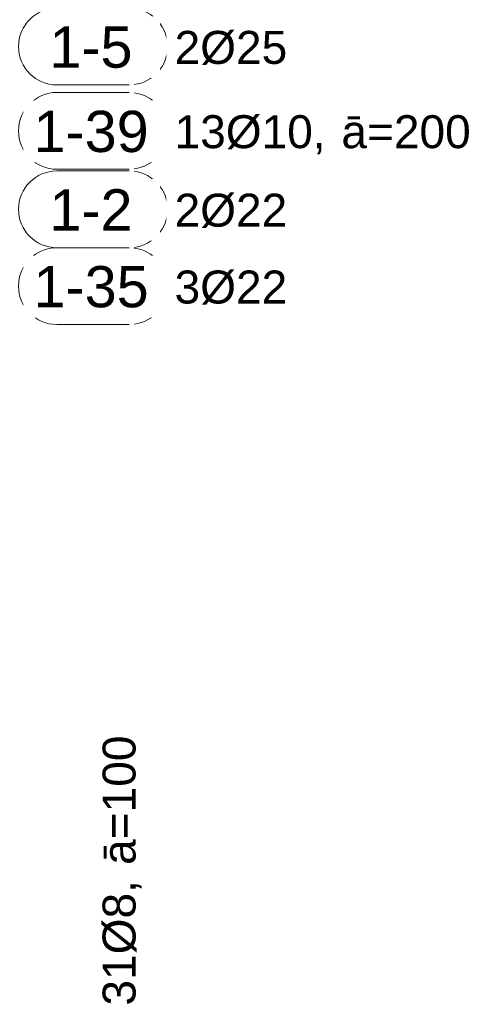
# Model space of a CAD drawing. Header units: millimetres. Extents: x 4307 to 42792, y 1610 to 10025.
# Tile 154 of 256: x 25003 to 25677, y 4367 to 5860. Entities that reach past the tile are written whole.
import ezdxf

# ---------------------------------------------------------------- set-up
doc = ezdxf.new("R2010")
doc.units = ezdxf.units.MM
doc.layers.add('S-RBAR-IDEN', color=171, linetype='Continuous', lineweight=5)
doc.styles.add('Arial', font='arial.ttf', dxfattribs={"height": 50})
doc.styles.add('Arial_1', font='arial.ttf', dxfattribs={"height": 62.5})

# ---------------------------------------------------------------- blocks, each defined once
blk = doc.blocks.new('Popisek výztuže - _Typ_ množství_PRAVÝ-500031-V1')
at = {"layer": 'S-RBAR-IDEN'}
for p, q in [((6694.5, 8583.8), (6584.8, 8583.8)), ((6584.8, 8467.4), (6694.5, 8467.4))]:
    blk.add_line(p, q, dxfattribs=at)
for centre, start, end in [((6584.8, 8525.6), 90, 270), ((6694.5, 8525.6), 277.6434, 82.3566)]:
    blk.add_arc(centre, 58.2, start, end, dxfattribs=at)

msp = doc.modelspace()

# ---------------------------------------------------------------- block references
at = {"layer": 'S-RBAR-IDEN'}
for p in [(18474.4, -2706.6), (18474.4, -2834.4), (18474.4, -2953.4), (18474.4, -3069.8)]:
    msp.add_blockref('Popisek výztuže - _Typ_ množství_PRAVÝ-500031-V1', p, dxfattribs=at)

# ---------------------------------------------------------------- texts
at = {"layer": 'S-RBAR-IDEN', "char_height": 50, "attachment_point": 1, "style": 'Arial', "bg_fill": 3, "box_fill_scale": 1.25, "bg_fill_color": 256, "bg_fill_true_color": 13158600, "bg_fill_transparency": 0}
for s, insert, width in [('2Ø25', (25237.7, 5842.7), 210.443), ('13Ø10, ', (25237.7, 5714.9), 306.645), ('ā=200', (25490.7, 5714.9), 242.51), ('2Ø22', (25237.7, 5595.9), 210.443), ('3Ø22', (25237.7, 5479.4), 210.443)]:
    msp.add_mtext(s, dxfattribs=dict(at, insert=insert, width=width))
at = {"layer": 'S-RBAR-IDEN', "char_height": 50, "attachment_point": 1, "rotation": 90, "style": 'Arial', "bg_fill": 3, "box_fill_scale": 1.25, "bg_fill_color": 256, "bg_fill_true_color": 13158600, "bg_fill_transparency": 0}
for s, insert, width in [('ā=100', (25128.5, 4578.3), 242.51), ('31Ø8, ', (25128.5, 4365), 258.544)]:
    msp.add_mtext(s, dxfattribs=dict(at, insert=insert, width=width))

# ---------------------------------------------------------------- next in the draw order: texts
at = {"layer": 'S-RBAR-IDEN', "char_height": 62.5, "attachment_point": 1, "style": 'Arial_1', "bg_fill": 3, "box_fill_scale": 1.25, "bg_fill_color": 256, "bg_fill_true_color": 13158600, "bg_fill_transparency": 0}
for s, insert, width in [('1-5', (25047.7, 5849.4), 152.321), ('1-39', (25023.7, 5721.6), 210.443), ('1-2', (25047.7, 5602.6), 152.321), ('1-35', (25023.7, 5486.2), 210.443)]:
    msp.add_mtext(s, dxfattribs=dict(at, insert=insert, width=width))

doc.saveas('drawing.dxf')
